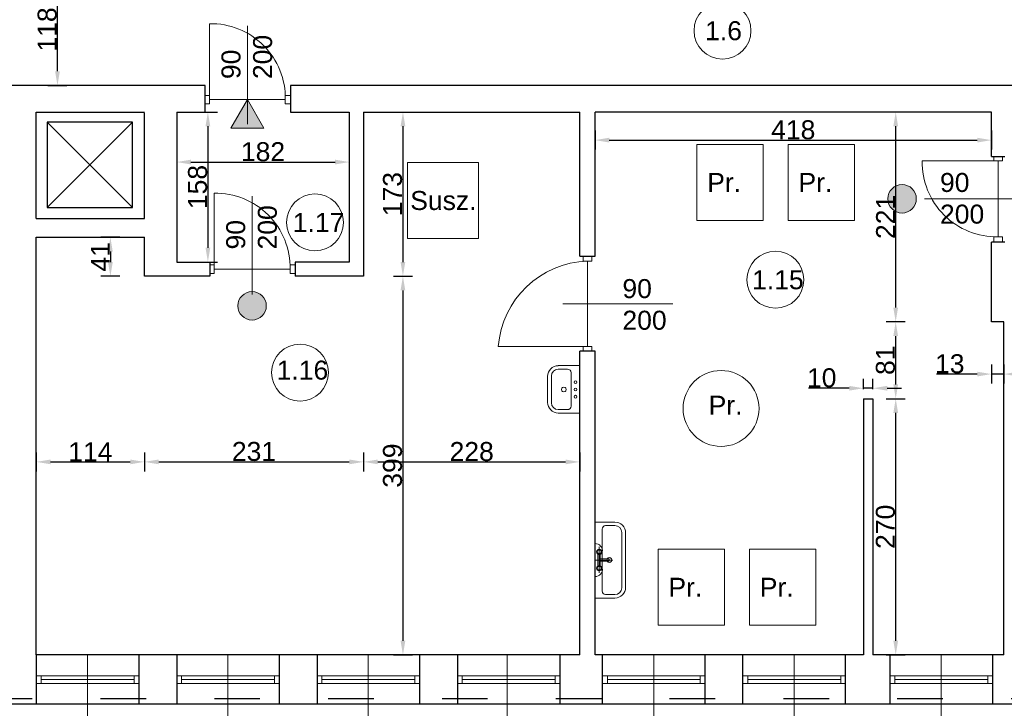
# Model space of a CAD drawing. Header units: millimetres. Extents: x 2341 to 31069, y -7915 to 10644.
# Tile 5 of 105: x 3398 to 4436, y -2842 to -2116. Entities that reach past the tile are written whole.
import ezdxf

# ---------------------------------------------------------------- set-up
doc = ezdxf.new("R2010")
doc.units = ezdxf.units.MM
doc.linetypes.add('ACAD_ISO03W100', pattern=[30, 12, -18])
for name, color, linetype, lineweight in [('B_Wyposażenie', 10, 'Continuous', 9), ('opisy', 5, 'Continuous', 5), ('stolarka', 3, 'Continuous', 9), ('Wymiar', 7, 'Continuous', 5), ('wymiary', 6, 'Continuous', 5), ('ściany nośne', 1, 'Continuous', 25)]:
    doc.layers.add(name, color=color, linetype=linetype, lineweight=lineweight)
doc.styles.get("Standard").update_dxf_attribs({"font": 'ARIAL.TTF'})
doc.dimstyles.new('ISO-25', dxfattribs={"dimtxt": 20, "dimasz": 15, "dimexe": 10, "dimexo": 10, "dimtad": 1, "dimdec": 0, "dimtxsty": 'Standard', "dimcen": 2.5, "dimadec": 0, "dimazin": 0, "dimtfac": 1, "dimtdec": 0, "dimtmove": 0, "dimatfit": 3, "dimfxl": 0, "dimarcsym": 0})

# ---------------------------------------------------------------- blocks, each defined once
blk = doc.blocks.new('*D235')
at = {"layer": 'Defpoints', "color": 0}
for p in [(3274.4, -2067.7), (3437.9, -2067.7), (3274.4, -2185.7)]:
    blk.add_point(p, dxfattribs=at)
at = {"layer": 'wymiary', "color": 0, "lineweight": -2}
for p, q in [((3427.9, -2067.7), (3447.9, -2067.7)), ((3437.9, -2170.7), (3437.9, -2082.7)), ((3427.9, -2185.7), (3447.9, -2185.7))]:
    blk.add_line(p, q, dxfattribs=at)
at = {"layer": 'wymiary', "color": 0}
for points in [[(3440.4, -2082.7), (3435.4, -2082.7), (3437.9, -2067.7)], [(3435.4, -2170.7), (3440.4, -2170.7), (3437.9, -2185.7)]]:
    blk.add_solid(points, dxfattribs=at)
at = {"layer": 'wymiary', "color": 0, "insert": (3427.1, -2126.7), "char_height": 20, "attachment_point": 5, "rotation": 90}
blk.add_mtext('118', dxfattribs=at)
blk = doc.blocks.new('*D953')
at = {"layer": 'Defpoints', "color": 0}
for p in [(3563.6, -2213.7), (3745.6, -2213.7), (3745.6, -2266.4)]:
    blk.add_point(p, dxfattribs=at)
at = {"layer": 'wymiary', "color": 0, "lineweight": -2}
for p, q in [((3563.6, -2256.4), (3563.6, -2276.4)), ((3745.6, -2256.4), (3745.6, -2276.4)), ((3578.6, -2266.4), (3730.6, -2266.4))]:
    blk.add_line(p, q, dxfattribs=at)
at = {"layer": 'wymiary', "color": 0}
for points in [[(3578.6, -2263.9), (3578.6, -2268.9), (3563.6, -2266.4)], [(3730.6, -2268.9), (3730.6, -2263.9), (3745.6, -2266.4)]]:
    blk.add_solid(points, dxfattribs=at)
at = {"layer": 'wymiary', "color": 0, "insert": (3654.6, -2255.6), "char_height": 20, "attachment_point": 5}
blk.add_mtext('182', dxfattribs=at)
blk = doc.blocks.new('*D954')
at = {"layer": 'Defpoints', "color": 0}
for p in [(3563.6, -2213.7), (3563.6, -2371.7), (3596.5, -2371.7)]:
    blk.add_point(p, dxfattribs=at)
at = {"layer": 'wymiary', "color": 0, "lineweight": -2}
for p, q in [((3586.5, -2213.7), (3606.5, -2213.7)), ((3596.5, -2228.7), (3596.5, -2356.7)), ((3586.5, -2371.7), (3606.5, -2371.7))]:
    blk.add_line(p, q, dxfattribs=at)
at = {"layer": 'wymiary', "color": 0}
for points in [[(3599, -2228.7), (3594, -2228.7), (3596.5, -2213.7)], [(3594, -2356.7), (3599, -2356.7), (3596.5, -2371.7)]]:
    blk.add_solid(points, dxfattribs=at)
at = {"layer": 'wymiary', "color": 0, "insert": (3585.7, -2292.7), "char_height": 20, "attachment_point": 5, "rotation": 90}
blk.add_mtext('158', dxfattribs=at)
blk = doc.blocks.new('*D955')
at = {"layer": 'Defpoints', "color": 0}
for p in [(3415.6, -2345.7), (3529.6, -2345.7), (3529.6, -2582.3)]:
    blk.add_point(p, dxfattribs=at)
at = {"layer": 'wymiary', "color": 0, "lineweight": -2}
for p, q in [((3415.6, -2572.3), (3415.6, -2592.3)), ((3529.6, -2572.3), (3529.6, -2592.3)), ((3430.6, -2582.3), (3514.6, -2582.3))]:
    blk.add_line(p, q, dxfattribs=at)
at = {"layer": 'wymiary', "color": 0}
for points in [[(3430.6, -2579.8), (3430.6, -2584.8), (3415.6, -2582.3)], [(3514.6, -2584.8), (3514.6, -2579.8), (3529.6, -2582.3)]]:
    blk.add_solid(points, dxfattribs=at)
at = {"layer": 'wymiary', "color": 0, "insert": (3472.6, -2571.6), "char_height": 20, "attachment_point": 5}
blk.add_mtext('114', dxfattribs=at)
blk = doc.blocks.new('*D956')
at = {"layer": 'Defpoints', "color": 0}
for p in [(3529.6, -2386.7), (3760.6, -2386.7), (3760.6, -2582.3)]:
    blk.add_point(p, dxfattribs=at)
at = {"layer": 'wymiary', "color": 0, "lineweight": -2}
for p, q in [((3529.6, -2572.3), (3529.6, -2592.3)), ((3760.6, -2572.3), (3760.6, -2592.3)), ((3544.6, -2582.3), (3745.6, -2582.3))]:
    blk.add_line(p, q, dxfattribs=at)
at = {"layer": 'wymiary', "color": 0}
for points in [[(3544.6, -2579.8), (3544.6, -2584.8), (3529.6, -2582.3)], [(3745.6, -2584.8), (3745.6, -2579.8), (3760.6, -2582.3)]]:
    blk.add_solid(points, dxfattribs=at)
at = {"layer": 'wymiary', "color": 0, "insert": (3645.1, -2571.4), "char_height": 20, "attachment_point": 5}
blk.add_mtext('231', dxfattribs=at)
blk = doc.blocks.new('*D957')
at = {"layer": 'Defpoints', "color": 0}
for p in [(3988.6, -2213.7), (3760.6, -2386.7), (3988.6, -2582.3)]:
    blk.add_point(p, dxfattribs=at)
at = {"layer": 'wymiary', "color": 0, "lineweight": -2}
for p, q in [((3760.6, -2572.3), (3760.6, -2592.3)), ((3988.6, -2572.3), (3988.6, -2592.3)), ((3775.6, -2582.3), (3973.6, -2582.3))]:
    blk.add_line(p, q, dxfattribs=at)
at = {"layer": 'wymiary', "color": 0}
for points in [[(3775.6, -2579.8), (3775.6, -2584.8), (3760.6, -2582.3)], [(3973.6, -2584.8), (3973.6, -2579.8), (3988.6, -2582.3)]]:
    blk.add_solid(points, dxfattribs=at)
at = {"layer": 'wymiary', "color": 0, "insert": (3874.6, -2571.5), "char_height": 20, "attachment_point": 5}
blk.add_mtext('228', dxfattribs=at)
blk = doc.blocks.new('*D958')
at = {"layer": 'Defpoints', "color": 0}
for p in [(3529.6, -2345.7), (3493.7, -2386.7), (3529.6, -2386.7)]:
    blk.add_point(p, dxfattribs=at)
at = {"layer": 'wymiary', "color": 0, "lineweight": -2}
for p, q in [((3503.7, -2345.7), (3483.7, -2345.7)), ((3493.7, -2360.7), (3493.7, -2371.7)), ((3503.7, -2386.7), (3483.7, -2386.7))]:
    blk.add_line(p, q, dxfattribs=at)
at = {"layer": 'wymiary', "color": 0}
for points in [[(3496.2, -2360.7), (3491.2, -2360.7), (3493.7, -2345.7)], [(3491.2, -2371.7), (3496.2, -2371.7), (3493.7, -2386.7)]]:
    blk.add_solid(points, dxfattribs=at)
at = {"layer": 'wymiary', "color": 0, "insert": (3483.1, -2366.2), "char_height": 20, "attachment_point": 5, "rotation": 90}
blk.add_mtext('41', dxfattribs=at)
blk = doc.blocks.new('*D959')
at = {"layer": 'Defpoints', "color": 0}
for p in [(3771.3, -2213.7), (3771.3, -2386.7), (3802.1, -2386.7)]:
    blk.add_point(p, dxfattribs=at)
at = {"layer": 'wymiary', "color": 0, "lineweight": -2}
for p, q in [((3792.1, -2213.7), (3812.1, -2213.7)), ((3802.1, -2228.7), (3802.1, -2371.7)), ((3792.1, -2386.7), (3812.1, -2386.7))]:
    blk.add_line(p, q, dxfattribs=at)
at = {"layer": 'wymiary', "color": 0}
for points in [[(3804.6, -2228.7), (3799.6, -2228.7), (3802.1, -2213.7)], [(3799.6, -2371.7), (3804.6, -2371.7), (3802.1, -2386.7)]]:
    blk.add_solid(points, dxfattribs=at)
at = {"layer": 'wymiary', "color": 0, "insert": (3791.2, -2300.2), "char_height": 20, "attachment_point": 5, "rotation": 90}
blk.add_mtext('173', dxfattribs=at)
blk = doc.blocks.new('*D960')
at = {"layer": 'Defpoints', "color": 0}
for p in [(3771.3, -2386.7), (3722.3, -2785.7), (3802.1, -2785.7)]:
    blk.add_point(p, dxfattribs=at)
at = {"layer": 'wymiary', "color": 0, "lineweight": -2}
for p, q in [((3792.1, -2386.7), (3812.1, -2386.7)), ((3802.1, -2401.7), (3802.1, -2770.7)), ((3792.1, -2785.7), (3812.1, -2785.7))]:
    blk.add_line(p, q, dxfattribs=at)
at = {"layer": 'wymiary', "color": 0}
for points in [[(3804.6, -2401.7), (3799.6, -2401.7), (3802.1, -2386.7)], [(3799.6, -2770.7), (3804.6, -2770.7), (3802.1, -2785.7)]]:
    blk.add_solid(points, dxfattribs=at)
at = {"layer": 'wymiary', "color": 0, "insert": (3791.2, -2586.2), "char_height": 20, "attachment_point": 5, "rotation": 90}
blk.add_mtext('399', dxfattribs=at)
blk = doc.blocks.new('*D961')
at = {"layer": 'Defpoints', "color": 0}
for p in [(4297.6, -2515.7), (4321.6, -2515.7), (4297.6, -2785.7)]:
    blk.add_point(p, dxfattribs=at)
at = {"layer": 'wymiary', "color": 0, "lineweight": -2}
for p, q in [((4311.6, -2515.7), (4331.6, -2515.7)), ((4321.6, -2770.7), (4321.6, -2530.7)), ((4311.6, -2785.7), (4331.6, -2785.7))]:
    blk.add_line(p, q, dxfattribs=at)
at = {"layer": 'wymiary', "color": 0}
for points in [[(4324.1, -2530.7), (4319.1, -2530.7), (4321.6, -2515.7)], [(4319.1, -2770.7), (4324.1, -2770.7), (4321.6, -2785.7)]]:
    blk.add_solid(points, dxfattribs=at)
at = {"layer": 'wymiary', "color": 0, "insert": (4310.8, -2650.7), "char_height": 20, "attachment_point": 5, "rotation": 90}
blk.add_mtext('270', dxfattribs=at)
blk = doc.blocks.new('*D962')
at = {"layer": 'Defpoints', "color": 0}
for p in [(4287.6, -2504.7), (4287.6, -2515.7), (4297.6, -2515.7)]:
    blk.add_point(p, dxfattribs=at)
at = {"layer": 'wymiary', "color": 0, "lineweight": -2}
for p, q in [((4287.6, -2505.7), (4287.6, -2494.7)), ((4297.6, -2505.7), (4297.6, -2494.7)), ((4272.6, -2504.7), (4229.6, -2504.7)), ((4297.6, -2504.7), (4287.6, -2504.7)), ((4312.6, -2504.7), (4327.6, -2504.7))]:
    blk.add_line(p, q, dxfattribs=at)
at = {"layer": 'wymiary', "color": 0}
for points in [[(4272.6, -2507.2), (4272.6, -2502.2), (4287.6, -2504.7)], [(4312.6, -2502.2), (4312.6, -2507.2), (4297.6, -2504.7)]]:
    blk.add_solid(points, dxfattribs=at)
at = {"layer": 'wymiary', "color": 0, "insert": (4243.6, -2493.8), "char_height": 20, "attachment_point": 5}
blk.add_mtext('10', dxfattribs=at)
blk = doc.blocks.new('*D963')
at = {"layer": 'Defpoints', "color": 0}
for p in [(4422.6, -2434.7), (4435.6, -2434.7), (4422.6, -2489.8)]:
    blk.add_point(p, dxfattribs=at)
at = {"layer": 'wymiary', "color": 0, "lineweight": -2}
for p, q in [((4422.6, -2479.8), (4422.6, -2499.8)), ((4435.6, -2479.8), (4435.6, -2499.8)), ((4407.6, -2489.8), (4364.6, -2489.8)), ((4435.6, -2489.8), (4422.6, -2489.8)), ((4450.6, -2489.8), (4465.6, -2489.8))]:
    blk.add_line(p, q, dxfattribs=at)
at = {"layer": 'wymiary', "color": 0}
for points in [[(4407.6, -2492.3), (4407.6, -2487.3), (4422.6, -2489.8)], [(4450.6, -2487.3), (4450.6, -2492.3), (4435.6, -2489.8)]]:
    blk.add_solid(points, dxfattribs=at)
at = {"layer": 'wymiary', "color": 0, "insert": (4378.6, -2479), "char_height": 20, "attachment_point": 5}
blk.add_mtext('13', dxfattribs=at)
blk = doc.blocks.new('*D964')
at = {"layer": 'Defpoints', "color": 0}
for p in [(4321.6, -2434.7), (4422.6, -2434.7), (4297.6, -2515.7)]:
    blk.add_point(p, dxfattribs=at)
at = {"layer": 'wymiary', "color": 0, "lineweight": -2}
for p, q in [((4331.6, -2434.7), (4311.6, -2434.7)), ((4321.6, -2500.7), (4321.6, -2449.7)), ((4311.6, -2515.7), (4331.6, -2515.7))]:
    blk.add_line(p, q, dxfattribs=at)
at = {"layer": 'wymiary', "color": 0}
for points in [[(4324.1, -2449.7), (4319.1, -2449.7), (4321.6, -2434.7)], [(4319.1, -2500.7), (4324.1, -2500.7), (4321.6, -2515.7)]]:
    blk.add_solid(points, dxfattribs=at)
at = {"layer": 'wymiary', "color": 0, "insert": (4310.8, -2475.2), "char_height": 20, "attachment_point": 5, "rotation": 90}
blk.add_mtext('81', dxfattribs=at)
blk = doc.blocks.new('*D965')
at = {"layer": 'Defpoints', "color": 0}
for p in [(4321.6, -2213.7), (4422.6, -2213.7), (4422.6, -2434.7)]:
    blk.add_point(p, dxfattribs=at)
at = {"layer": 'wymiary', "color": 0, "lineweight": -2}
for p, q in [((4331.6, -2213.7), (4311.6, -2213.7)), ((4321.6, -2419.7), (4321.6, -2228.7)), ((4331.6, -2434.7), (4311.6, -2434.7))]:
    blk.add_line(p, q, dxfattribs=at)
at = {"layer": 'wymiary', "color": 0}
for points in [[(4324.1, -2228.7), (4319.1, -2228.7), (4321.6, -2213.7)], [(4319.1, -2419.7), (4324.1, -2419.7), (4321.6, -2434.7)]]:
    blk.add_solid(points, dxfattribs=at)
at = {"layer": 'wymiary', "color": 0, "insert": (4310.9, -2324.2), "char_height": 20, "attachment_point": 5, "rotation": 90}
blk.add_mtext('221', dxfattribs=at)
blk = doc.blocks.new('*D966')
at = {"layer": 'Defpoints', "color": 0}
for p in [(4004.6, -2213.7), (4422.6, -2213.7), (4422.6, -2243.3)]:
    blk.add_point(p, dxfattribs=at)
at = {"layer": 'wymiary', "color": 0, "lineweight": -2}
for p, q in [((4004.6, -2233.3), (4004.6, -2253.3)), ((4422.6, -2233.3), (4422.6, -2253.3)), ((4019.6, -2243.3), (4407.6, -2243.3))]:
    blk.add_line(p, q, dxfattribs=at)
at = {"layer": 'wymiary', "color": 0}
for points in [[(4019.6, -2240.8), (4019.6, -2245.8), (4004.6, -2243.3)], [(4407.6, -2245.8), (4407.6, -2240.8), (4422.6, -2243.3)]]:
    blk.add_solid(points, dxfattribs=at)
at = {"layer": 'wymiary', "color": 0, "insert": (4213.6, -2232.5), "char_height": 20, "attachment_point": 5}
blk.add_mtext('418', dxfattribs=at)

msp = doc.modelspace()

# ---------------------------------------------------------------- hatches: boundary and pattern name
at = {"layer": 'stolarka', "transparency": 33554687}
h = msp.add_hatch(color=5, dxfattribs=at)
h.dxf.hatch_style = 1
h.paths.add_polyline_path([(4343.3, -2305.1, 1), (4313.3, -2305.1, 1)])
h = msp.add_hatch(color=5, dxfattribs=at)
h.dxf.hatch_style = 1
h.paths.add_polyline_path([(3658.1, -2417.9, 1), (3628.1, -2417.9, 1)])
at = {"layer": 'Wymiar', "transparency": 33554687}
h = msp.add_hatch(color=3, dxfattribs=at)
h.dxf.hatch_style = 1
h.paths.add_polyline_path([(3655.4, -2230.6), (3638.1, -2200.6), (3620.8, -2230.6)])

# ---------------------------------------------------------------- linework, layer by layer
at = {"layer": 'B_Wyposażenie', "color": 5}
for p, q in [((3965.8, -2480.9), (3988.6, -2480.9)), ((3975.6, -2484.6), (3965.8, -2484.6)), ((3979.3, -2523.5), (3979.3, -2488.3)), ((3954.6, -2494.3), (3954.6, -2492.1)), ((3954.6, -2503.4), (3954.6, -2492.2)), ((3958.6, -2503.4), (3958.6, -2491.8)), ((3958.6, -2494.3), (3958.6, -2492.9)), ((3954.6, -2503.4), (3954.6, -2519.6)), ((3958.6, -2503.4), (3958.6, -2520)), ((3954.6, -2512.5), (3954.6, -2514.7)), ((3958.6, -2512.5), (3958.6, -2513.9)), ((3975.6, -2527.2), (3965.8, -2527.2)), ((3965.8, -2530.9), (3988.6, -2530.9)), ((4025.6, -2645.8), (4004.5, -2645.8)), ((4004.5, -2645.8), (4004.6, -2725.7)), ((4012.1, -2718.3), (4012.1, -2653.2)), ((4015.8, -2649.4), (4025.6, -2649.4)), ((4032.8, -2668.2), (4032.8, -2656.6)), ((4036.8, -2659.1), (4036.8, -2656.9)), ((4036.8, -2668.2), (4036.8, -2657)), ((4032.8, -2659.1), (4032.8, -2657.7)), ((4009, -2699.3), (4009, -2671.7)), ((4012.3, -2684.5), (4012.3, -2677.2)), ((4032.8, -2668.2), (4032.8, -2714.9)), ((4036.8, -2668.2), (4036.8, -2714.5)), ((4004.6, -2685.7), (4023.3, -2685.7)), ((4007.7, -2691.9), (4007.7, -2679.6)), ((4010.2, -2691.9), (4010.2, -2679.6)), ((4010.2, -2684.5), (4019.6, -2684.5)), ((4010.3, -2687), (4019.6, -2687)), ((4012.3, -2694.4), (4012.3, -2687)), ((4019.6, -2687), (4019.6, -2684.5)), ((4025.6, -2725.7), (4004.6, -2725.7)), ((4015.8, -2722.1), (4025.6, -2722.1))]:
    msp.add_line(p, q, dxfattribs=at)
for centre, radius in [((3984.1, -2498.3), 1.46), ((3984.1, -2513.6), 1.46), ((4009, -2677.2), 2.76), ((4009, -2677.2), 1.99), ((4009, -2694.3), 2.76), ((4009, -2694.3), 1.99)]:
    msp.add_circle(centre, radius, dxfattribs=at)
for centre, radius, start, end in [((3965.8, -2492.2), 11.2, 89.9972, 180.0028), ((3965.8, -2491.8), 7.2, 90.0036, 179.9964), ((3975.6, -2488.3), 3.75, 0.0113, 89.9887), ((3971.7, -2506), 2.56, 359.9963, 180.0037), ((3971.7, -2506), 2.56, 179.9963, 0.0037), ((3984.1, -2506), 1.46, 0, 180), ((3984.1, -2506), 1.46, 180, 0), ((3965.8, -2519.6), 11.2, 179.9972, 270.0028), ((3965.8, -2520), 7.2, 180.0036, 269.9964), ((3975.6, -2523.5), 3.75, 270.0113, 359.9887), ((4025.6, -2657), 11.2, 359.9972, 90.0028), ((4015.8, -2653.2), 3.75, 90.0113, 179.9887), ((4025.6, -2656.6), 7.2, 0.0036, 89.9964), ((4004.9, -2675.9), 7.5, 350.4581, 92.3604), ((4019.7, -2685.7), 2.56, 359.9963, 180.0037), ((4019.7, -2685.7), 2.56, 179.9963, 0.0037), ((4004.9, -2695.6), 7.5, 267.6396, 9.5419), ((4015.8, -2718.3), 3.75, 180.0113, 269.9887), ((4025.6, -2714.5), 11.2, 269.9972, 0.0028), ((4025.6, -2714.9), 7.2, 270.0036, 359.9964)]:
    msp.add_arc(centre, radius, start, end, dxfattribs=at)
at = {"layer": 'opisy', "color": 5}
for p, q in [((3638.1, -2226.6), (3638.1, -2122.9)), ((3643.1, -2406.1), (3643.1, -2302.4)), ((4455.6, -2305.2), (4351.9, -2305.2)), ((3970.6, -2415.7), (4086.5, -2415.7))]:
    msp.add_line(p, q, dxfattribs=at)
at = {"layer": 'opisy', "color": 7}
for p, q in [((4111.9, -2247.9), (4111.9, -2327.9)), ((4181.9, -2247.9), (4111.9, -2247.9)), ((4181.9, -2327.9), (4181.9, -2247.9)), ((4208.2, -2247.9), (4208.2, -2327.9)), ((4278.2, -2247.9), (4208.2, -2247.9)), ((4278.2, -2327.9), (4278.2, -2247.9)), ((3806.8, -2267), (3806.8, -2347)), ((3881.8, -2267), (3806.8, -2267)), ((3881.8, -2347), (3881.8, -2267)), ((4111.9, -2327.9), (4181.9, -2327.9)), ((4208.2, -2327.9), (4278.2, -2327.9)), ((3806.8, -2347), (3881.8, -2347)), ((4071.1, -2674.4), (4071.1, -2754.4)), ((4141.1, -2674.4), (4071.1, -2674.4)), ((4141.1, -2754.4), (4141.1, -2674.4)), ((4167.3, -2674.4), (4167.3, -2754.4)), ((4237.3, -2674.4), (4167.3, -2674.4)), ((4237.3, -2754.4), (4237.3, -2674.4)), ((4071.1, -2754.4), (4141.1, -2754.4)), ((4167.3, -2754.4), (4237.3, -2754.4))]:
    msp.add_line(p, q, dxfattribs=at)
at = {"layer": 'opisy', "color": 0}
for p, q in [((3469.6, -2785.7), (3469.6, -2950.3)), ((3617.6, -2785.7), (3617.6, -2950.3)), ((3765.6, -2785.7), (3765.6, -2950.3)), ((3912.1, -2785.7), (3912.1, -2950.3)), ((4066.6, -2785.7), (4066.6, -2950.3)), ((4214.6, -2785.7), (4214.6, -2950.3)), ((4369.6, -2785.7), (4369.6, -2950.3))]:
    msp.add_line(p, q, dxfattribs=at)
at = {"layer": 'opisy', "color": 251}
for centre in [(4139, -2128), (3709.4, -2330), (4194.8, -2390.4), (3693.6, -2488.2)]:
    msp.add_circle(centre, 30, dxfattribs=at)
at = {"layer": 'opisy', "color": 7}
msp.add_circle((4137.5, -2526), 40, dxfattribs=at)
at = {"layer": 'stolarka', "color": 5}
for p, q in [((3598.1, -2200.6), (3598.1, -2120.6)), ((3598.1, -2196.1), (3593.6, -2196.1)), ((3598.1, -2196.1), (3598.1, -2205.1)), ((3678.1, -2196.1), (3678.1, -2205.1)), ((3678.1, -2196.1), (3683.6, -2196.1)), ((3598.1, -2205.1), (3593.6, -2205.1)), ((3678.1, -2200.6), (3598.1, -2200.6)), ((3678.1, -2205.1), (3683.6, -2205.1)), ((4425.1, -2265.2), (4425.1, -2260.7)), ((4434.1, -2265.2), (4434.1, -2260.7)), ((4429.6, -2265.2), (4349.6, -2265.2)), ((4434.1, -2265.2), (4425.1, -2265.2)), ((4429.6, -2345.2), (4429.6, -2265.2)), ((3603.1, -2379.2), (3603.1, -2299.2)), ((4425.1, -2345.2), (4425.1, -2350.7)), ((4434.1, -2345.2), (4425.1, -2345.2)), ((4434.1, -2345.2), (4434.1, -2350.7)), ((3992.1, -2370.7), (3992.1, -2365.7)), ((4001.1, -2370.7), (4001.1, -2365.7)), ((3603.1, -2374.7), (3598.6, -2374.7)), ((3603.1, -2374.7), (3603.1, -2383.7)), ((3683.1, -2374.7), (3683.1, -2383.7)), ((3683.1, -2374.7), (3688.6, -2374.7)), ((3992.1, -2370.7), (4001.1, -2370.7)), ((3996.6, -2370.7), (3996.6, -2460.7)), ((3603.1, -2383.7), (3598.6, -2383.7)), ((3683.1, -2379.2), (3603.1, -2379.2)), ((3683.1, -2383.7), (3688.6, -2383.7)), ((3996.6, -2460.7), (3902.6, -2460.7)), ((3992.1, -2460.7), (3992.1, -2465.7)), ((3992.1, -2460.7), (4001.1, -2460.7)), ((4001.1, -2460.7), (4001.1, -2465.7))]:
    msp.add_line(p, q, dxfattribs=at)
at = {"layer": 'stolarka', "color": 0}
for p, q in [((3415.6, -2807.7), (3420.6, -2807.7)), ((3420.6, -2807.7), (3420.6, -2815.7)), ((3518.6, -2807.7), (3420.6, -2807.7)), ((3518.6, -2811.7), (3420.6, -2811.7)), ((3523.6, -2807.7), (3518.6, -2807.7)), ((3518.6, -2807.7), (3518.6, -2815.7)), ((3563.6, -2807.7), (3568.6, -2807.7)), ((3568.6, -2807.7), (3568.6, -2815.7)), ((3568.6, -2807.7), (3666.6, -2807.7)), ((3568.6, -2811.7), (3666.6, -2811.7)), ((3671.6, -2807.7), (3666.6, -2807.7)), ((3666.6, -2807.7), (3666.6, -2815.7)), ((3711.6, -2807.7), (3716.6, -2807.7)), ((3716.6, -2807.7), (3716.6, -2815.7)), ((3716.6, -2807.7), (3814.6, -2807.7)), ((3716.6, -2811.7), (3814.6, -2811.7)), ((3819.6, -2807.7), (3814.6, -2807.7)), ((3814.6, -2807.7), (3814.6, -2815.7)), ((3859.6, -2807.7), (3864.6, -2807.7)), ((3864.6, -2807.7), (3864.6, -2815.7)), ((3864.6, -2807.7), (3962.6, -2807.7)), ((3864.6, -2811.7), (3962.6, -2811.7)), ((3967.6, -2807.7), (3962.6, -2807.7)), ((3962.6, -2807.7), (3962.6, -2815.7)), ((4012.6, -2807.7), (4017.6, -2807.7)), ((4017.6, -2807.7), (4017.6, -2815.7)), ((4017.6, -2807.7), (4115.6, -2807.7)), ((4017.6, -2811.7), (4115.6, -2811.7)), ((4120.6, -2807.7), (4115.6, -2807.7)), ((4115.6, -2807.7), (4115.6, -2815.7)), ((4160.6, -2807.7), (4165.6, -2807.7)), ((4165.6, -2807.7), (4165.6, -2815.7)), ((4165.6, -2807.7), (4263.6, -2807.7)), ((4165.6, -2811.7), (4263.6, -2811.7)), ((4268.6, -2807.7), (4263.6, -2807.7)), ((4263.6, -2807.7), (4263.6, -2815.7)), ((4315.6, -2807.7), (4320.6, -2807.7)), ((4320.6, -2807.7), (4320.6, -2815.7)), ((4320.6, -2807.7), (4418.6, -2807.7)), ((4320.6, -2811.7), (4418.6, -2811.7)), ((4423.6, -2807.7), (4418.6, -2807.7)), ((4418.6, -2807.7), (4418.6, -2815.7)), ((3420.6, -2815.7), (3415.6, -2815.7)), ((3518.6, -2815.7), (3420.6, -2815.7)), ((3518.6, -2815.7), (3523.6, -2815.7)), ((3568.6, -2815.7), (3563.6, -2815.7)), ((3568.6, -2815.7), (3666.6, -2815.7)), ((3666.6, -2815.7), (3671.6, -2815.7)), ((3716.6, -2815.7), (3711.6, -2815.7)), ((3716.6, -2815.7), (3814.6, -2815.7)), ((3814.6, -2815.7), (3819.6, -2815.7)), ((3864.6, -2815.7), (3859.6, -2815.7)), ((3864.6, -2815.7), (3962.6, -2815.7)), ((3962.6, -2815.7), (3967.6, -2815.7)), ((4017.6, -2815.7), (4012.6, -2815.7)), ((4017.6, -2815.7), (4115.6, -2815.7)), ((4115.6, -2815.7), (4120.6, -2815.7)), ((4165.6, -2815.7), (4160.6, -2815.7)), ((4165.6, -2815.7), (4263.6, -2815.7)), ((4263.6, -2815.7), (4268.6, -2815.7)), ((4320.6, -2815.7), (4315.6, -2815.7)), ((4320.6, -2815.7), (4418.6, -2815.7)), ((4418.6, -2815.7), (4423.6, -2815.7))]:
    msp.add_line(p, q, dxfattribs=at)
at = {"layer": 'stolarka', "color": 5}
for points in [[(3598.1, -2120.6, -0.425735), (3678.1, -2200.6)], [(4349.6, -2265.2, 0.425735), (4429.6, -2345.2)], [(3603.1, -2299.2, -0.425735), (3683.1, -2379.2)], [(3902.6, -2460.7, -0.381595), (3996.6, -2370.7)]]:
    msp.add_lwpolyline(points, format="xyb", dxfattribs=at)
for centre in [(4328.3, -2305.1), (3643.1, -2417.9)]:
    msp.add_circle(centre, 15, dxfattribs=at)
at = {"layer": 'Wymiar', "color": 3}
for p, q in [((3638.1, -2200.6), (3620.8, -2230.6)), ((3638.1, -2200.6), (3655.4, -2230.6)), ((3655.4, -2230.6), (3620.8, -2230.6))]:
    msp.add_line(p, q, dxfattribs=at)
at = {"layer": 'ściany nośne', "color": 0}
for p, q in [((3593.6, -2185.7), (3369.6, -2185.7)), ((3593.6, -2213.7), (3593.6, -2185.7)), ((4612.6, -2185.7), (3683.6, -2185.7)), ((3683.6, -2185.7), (3683.6, -2213.7)), ((3415.6, -2325.7), (3415.6, -2213.7)), ((3415.6, -2213.7), (3529.6, -2213.7)), ((3529.6, -2325.7), (3529.6, -2214.6)), ((3563.6, -2213.7), (3563.6, -2371.7)), ((3563.6, -2213.7), (3593.6, -2213.7)), ((3683.6, -2213.7), (3745.6, -2213.7)), ((3745.6, -2213.7), (3745.6, -2371.7)), ((3760.6, -2213.7), (3760.6, -2386.7)), ((3760.6, -2213.7), (3988.6, -2213.7)), ((3988.6, -2365.7), (3988.6, -2213.7)), ((4422.6, -2213.8), (4004.6, -2213.7)), ((4004.6, -2365.7), (4004.6, -2213.7)), ((4422.6, -2260.7), (4422.6, -2213.7)), ((3426.9, -2224.4), (3426.9, -2314.4)), ((3516.9, -2224.4), (3426.9, -2224.4)), ((3426.9, -2224.4), (3516.9, -2314.4)), ((3426.9, -2314.4), (3516.9, -2224.4)), ((3516.9, -2314.4), (3516.9, -2224.4)), ((4422.6, -2260.7), (4436.6, -2260.7)), ((3426.9, -2314.4), (3516.9, -2314.4)), ((3415.6, -2325.7), (3529.6, -2325.7)), ((3415.6, -2785.7), (3415.6, -2345.7)), ((3415.6, -2345.7), (3529.6, -2345.7)), ((3529.6, -2386.7), (3529.6, -2345.7)), ((4422.6, -2434.7), (4422.6, -2350.7)), ((4436.6, -2350.7), (4422.6, -2350.7)), ((3988.6, -2365.7), (4004.6, -2365.7)), ((3563.6, -2371.7), (3598.6, -2371.7)), ((3598.6, -2371.7), (3598.6, -2386.7)), ((3745.6, -2371.7), (3688.6, -2371.7)), ((3688.6, -2371.7), (3688.6, -2386.7)), ((3598.6, -2386.7), (3529.6, -2386.7)), ((3760.6, -2386.7), (3688.6, -2386.7)), ((4435.6, -2434.7), (4422.6, -2434.7)), ((4435.6, -2785.7), (4435.6, -2434.7)), ((3988.6, -2785.7), (3988.6, -2465.7)), ((4004.6, -2465.7), (3988.6, -2465.7)), ((4004.6, -2785.7), (4004.6, -2465.7)), ((4287.6, -2515.7), (4287.6, -2785.7)), ((4287.6, -2515.7), (4297.6, -2515.7)), ((4297.6, -2515.7), (4297.6, -2785.7)), ((3550.6, -2785.7), (3415.6, -2785.7)), ((3415.6, -2785.7), (3415.6, -2837.7)), ((3523.6, -2785.7), (3523.6, -2837.7)), ((3683.6, -2785.7), (3550.6, -2785.7)), ((3563.6, -2785.7), (3563.6, -2837.7)), ((3671.6, -2785.7), (3671.6, -2837.7)), ((3988.6, -2785.7), (3683.6, -2785.7)), ((3711.6, -2785.7), (3711.6, -2837.7)), ((3819.6, -2785.7), (3819.6, -2837.7)), ((3859.6, -2785.7), (3859.6, -2837.7)), ((3967.6, -2785.7), (3967.6, -2837.7)), ((4287.6, -2785.7), (4004.6, -2785.7)), ((4012.6, -2837.7), (4012.6, -2785.7)), ((4120.6, -2837.7), (4120.6, -2785.7)), ((4160.6, -2837.7), (4160.6, -2785.7)), ((4268.6, -2837.7), (4268.6, -2785.7)), ((4431.6, -2785.7), (4297.6, -2785.7)), ((4315.6, -2837.7), (4315.6, -2785.7)), ((4423.6, -2785.7), (4423.6, -2837.7)), ((4435.6, -2785.7), (4431.6, -2785.7)), ((5501.6, -2837.7), (2912.6, -2837.7))]:
    msp.add_line(p, q, dxfattribs=at)
at = {"layer": 'ściany nośne', "linetype": 'ACAD_ISO03W100', "ltscale": 4}
msp.add_line((5931.3, -2831.8), (3231.2, -2831.8), dxfattribs=at)

# ---------------------------------------------------------------- texts
at = {"layer": 'opisy', "color": 251, "char_height": 20, "width": 104.913, "attachment_point": 1}
for s, insert in [('1.6', (4120.7, -2118)), ('1.17', (3686, -2320)), ('1.15', (4170.2, -2380.4)), ('1.16', (3669, -2475.6))]:
    msp.add_mtext(s, dxfattribs=dict(at, insert=insert))
at = {"layer": 'opisy', "color": 5, "char_height": 20, "width": 6.698, "attachment_point": 1, "rotation": 90}
for insert in [(3610.8, -2179), (3615.8, -2358.5)]:
    msp.add_mtext('90\\P200', dxfattribs=dict(at, insert=insert))
at = {"layer": 'opisy', "color": 7, "char_height": 20, "width": 104.913, "attachment_point": 1}
for s, insert in [('Pr.', (4122.9, -2277.9)), ('Pr.', (4219.1, -2277.9)), ('Susz.', (3809.8, -2296.9)), ('Pr.', (4124.4, -2512.6)), ('Pr.', (4082, -2704.4)), ('Pr.', (4178.3, -2704.4))]:
    msp.add_mtext(s, dxfattribs=dict(at, insert=insert))
at = {"layer": 'opisy', "color": 5, "char_height": 20, "width": 6.698, "attachment_point": 1}
for insert in [(4368.3, -2277.9), (4033.5, -2389.7)]:
    msp.add_mtext('90\\P200', dxfattribs=dict(at, insert=insert))

# ---------------------------------------------------------------- dimensions: what is measured, and where the dimension line sits
at = {"layer": 'wymiary', "color": 0}
dim = msp.add_linear_dim(base=(3437.9, -2067.7), p1=(3274.4, -2185.7), p2=(3274.4, -2067.7), angle=90, dimstyle='ISO-25', override={"dimtxsty": 'Standard'}, dxfattribs=at)
dim.commit()
dim.dimension.update_dxf_attribs({"geometry": '*D235', "text_midpoint": (3427.1, -2126.7)})
for base, p1, p2, picture, middle in [((3745.6, -2266.4), (3563.6, -2213.7), (3745.6, -2213.7), '*D953', (3654.6, -2255.6)), ((3988.6, -2582.3), (3760.6, -2386.7), (3988.6, -2213.7), '*D957', (3874.6, -2571.5)), ((4422.6, -2243.3), (4004.6, -2213.7), (4422.6, -2213.7), '*D966', (4213.6, -2232.5)), ((3529.6, -2582.3), (3415.6, -2345.7), (3529.6, -2345.7), '*D955', (3472.6, -2571.6)), ((3760.6, -2582.3), (3529.6, -2386.7), (3760.6, -2386.7), '*D956', (3645.1, -2571.4)), ((4422.6, -2489.8), (4435.6, -2434.7), (4422.6, -2434.7), '*D963', (4378.6, -2479)), ((4287.6, -2504.7), (4297.6, -2515.7), (4287.6, -2515.7), '*D962', (4243.6, -2493.8))]:
    dim = msp.add_linear_dim(base=base, p1=p1, p2=p2, dimstyle='ISO-25', dxfattribs=at)
    dim.commit()
    dim.dimension.update_dxf_attribs({"geometry": picture, "text_midpoint": middle})
for base, p1, p2, picture, middle in [((3596.5, -2371.7), (3563.6, -2213.7), (3563.6, -2371.7), '*D954', (3585.7, -2292.7)), ((3802.1, -2386.7), (3771.3, -2213.7), (3771.3, -2386.7), '*D959', (3791.2, -2300.2)), ((4321.6, -2213.7), (4422.6, -2434.7), (4422.6, -2213.7), '*D965', (4310.9, -2324.2)), ((3493.7, -2386.7), (3529.6, -2345.7), (3529.6, -2386.7), '*D958', (3483.1, -2366.2)), ((3802.1, -2785.7), (3771.3, -2386.7), (3722.3, -2785.7), '*D960', (3791.2, -2586.2)), ((4321.6, -2434.7), (4297.6, -2515.7), (4422.6, -2434.7), '*D964', (4310.8, -2475.2)), ((4321.6, -2515.7), (4297.6, -2785.7), (4297.6, -2515.7), '*D961', (4310.8, -2650.7))]:
    dim = msp.add_linear_dim(base=base, p1=p1, p2=p2, angle=90, dimstyle='ISO-25', dxfattribs=at)
    dim.commit()
    dim.dimension.update_dxf_attribs({"geometry": picture, "text_midpoint": middle})

doc.saveas('drawing.dxf')
